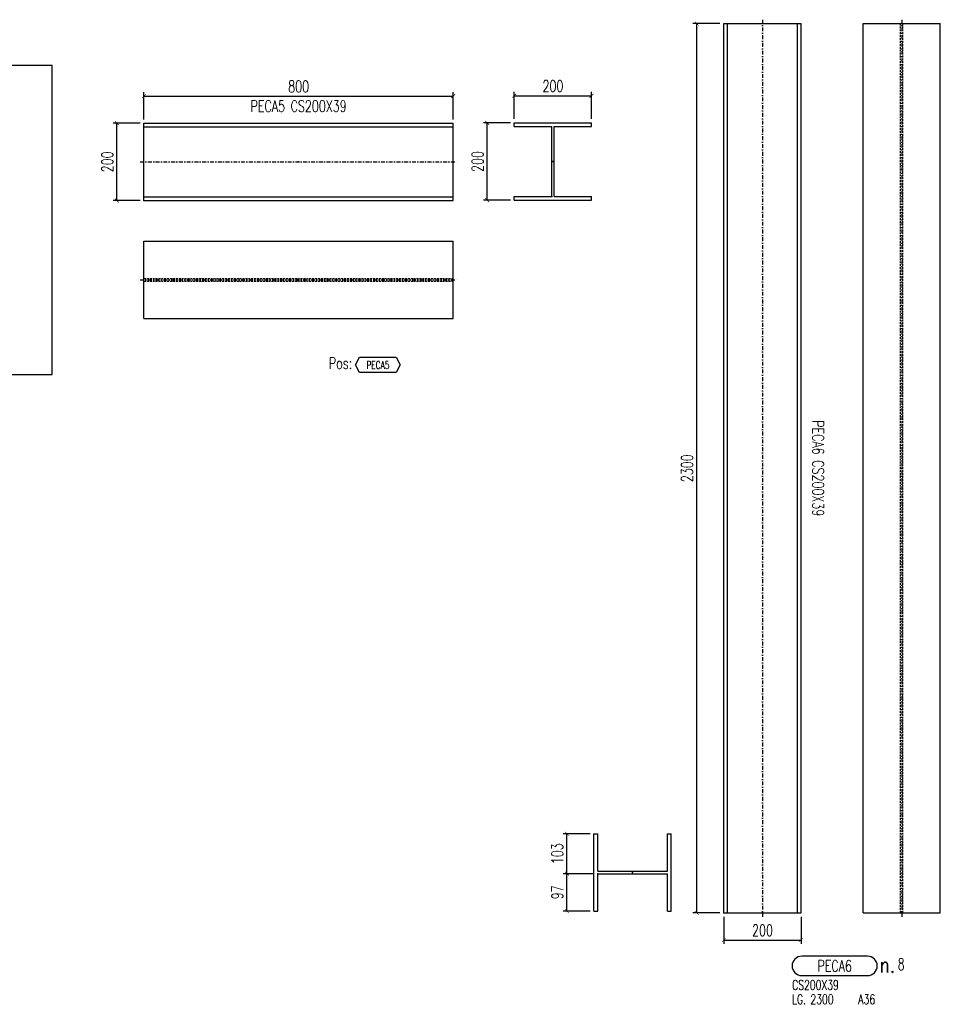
# Model space of a CAD drawing. Header units: feet. Extents: x 873 to 25753, y 2362 to 30563.
# Tile 23 of 29: x 19215 to 21596, y 2362 to 4908. Entities that reach past the tile are written whole.
import ezdxf
from ezdxf.enums import TextEntityAlignment as Align

# ---------------------------------------------------------------- set-up
doc = ezdxf.new("R2010")
doc.units = ezdxf.units.FT
doc.header["$LTSCALE"] = 20
doc.header["$MEASUREMENT"] = 0
doc.linetypes.add('DASHDOT', pattern=[1, 0.5, -0.25, 0, -0.25])
doc.linetypes.add('HIDDEN', pattern=[0.375, 0.25, -0.125])
doc.layers.get('0').update_dxf_attribs({"linetype": 'CONTINUOUS'})
doc.layers.get('Defpoints').update_dxf_attribs({"linetype": 'CONTINUOUS'})
for name, color, linetype in [('A', 2, 'DASHDOT'), ('FORIR', 4, 'CONTINUOUS'), ('G', 3, 'CONTINUOUS'), ('MARK_DES', 2, 'CONTINUOUS'), ('MARK_MAT', 2, 'CONTINUOUS'), ('MARK_QTA', 4, 'CONTINUOUS'), ('MARK_SBA', 4, 'CONTINUOUS'), ('MARK_SLOT', 6, 'CONTINUOUS'), ('POS_BOX', 6, 'CONTINUOUS'), ('POS_DES', 2, 'CONTINUOUS'), ('POS_MAT', 2, 'CONTINUOUS'), ('TR', 6, 'HIDDEN'), ('TXT1', 7, 'CONTINUOUS')]:
    doc.layers.add(name, color=color, linetype=linetype)
doc.styles.add('1', font='romans', dxfattribs={"width": 0.7, "height": 30})
doc.styles.add('MARK', font='ROMANS', dxfattribs={"width": 0.7})
doc.styles.add('POS', font='ROMANS', dxfattribs={"width": 0.7})
doc.styles.add('ROMANS', font='ROMANS', dxfattribs={"width": 0.8, "height": 28})
doc.dimstyles.get("Standard").update_dxf_attribs({"dimtxt": 30, "dimasz": 1, "dimexe": 1, "dimexo": 1, "dimgap": 1, "dimtad": 1, "dimdec": 0, "dimdsep": 46, "dimtxsty": '1', "dimblk": 'ARCHTICK', "dimcen": 3, "dimclrd": 1, "dimclre": 1, "dimclrt": 3, "dimadec": 0, "dimazin": 0, "dimtfac": 1, "dimtdec": 0, "dimtix": 1, "dimtmove": 0, "dimatfit": 3, "dimfxl": 0, "dimtolj": 1, "dimarcsym": 0})

# ---------------------------------------------------------------- blocks, each defined once
blk = doc.blocks.new('3D_INFOPOS')
blk.add_point((0, 0))
at = {"layer": 'FORIR', "flags": 1}
for tag, p in [('POS_PEZ', (7.6, -4.3)), ('MAT_PRO', (7.6, -11.9))]:
    blk.add_attdef(tag, p, '', height=5.26, dxfattribs=at)
blk = doc.blocks.new('_ArchTick')
at = {"color": 0, "linetype": 'ByBlock', "const_width": 0.15}
blk.add_lwpolyline([(-0.5, -0.5), (0.5, 0.5)], dxfattribs=at)
blk = doc.blocks.new('*D66')
at = {"layer": 'Defpoints', "color": 0, "transparency": 16777216}
for p in [(20966, 4897.9), (21036, 4897.9), (21036, 2597.9)]:
    blk.add_point(p, dxfattribs=at)
at = {"layer": 'TXT1', "color": 1, "lineweight": -2, "transparency": 16777216}
for p, q in [((21026, 4897.9), (20956, 4897.9)), ((20966, 2597.9), (20966, 4897.9)), ((21026, 2597.9), (20956, 2597.9))]:
    blk.add_line(p, q, dxfattribs=at)
at = {"layer": 'TXT1', "color": 1, "lineweight": -2, "transparency": 16777216, "xscale": 10, "yscale": 10, "zscale": 10}
for p, rotation in [((20966, 4897.9), 90), ((20966, 2597.9), 270)]:
    blk.add_blockref('_ArchTick', p, dxfattribs=dict(at, rotation=rotation))
at = {"layer": 'TXT1', "color": 3, "transparency": 16777216, "insert": (20941, 3747.9), "char_height": 30, "attachment_point": 5, "rotation": 90, "style": '1'}
blk.add_mtext('\\A1;2300', dxfattribs=at)
blk = doc.blocks.new('*D67')
at = {"layer": 'Defpoints', "color": 0, "transparency": 16777216}
for p in [(21036, 2597.9), (21236, 2597.9), (21236, 2527.9)]:
    blk.add_point(p, dxfattribs=at)
at = {"layer": 'TXT1', "color": 1, "lineweight": -2, "transparency": 16777216}
for p, q in [((21036, 2587.9), (21036, 2517.9)), ((21236, 2587.9), (21236, 2517.9)), ((21036, 2527.9), (21236, 2527.9))]:
    blk.add_line(p, q, dxfattribs=at)
at = {"layer": 'TXT1', "color": 1, "lineweight": -2, "transparency": 16777216, "xscale": 10, "yscale": 10, "zscale": 10, "rotation": 180}
blk.add_blockref('_ArchTick', (21036, 2527.9), dxfattribs=at)
at = {"layer": 'TXT1', "color": 1, "lineweight": -2, "transparency": 16777216, "xscale": 10, "yscale": 10, "zscale": 10}
blk.add_blockref('_ArchTick', (21236, 2527.9), dxfattribs=at)
at = {"layer": 'TXT1', "color": 3, "transparency": 16777216, "insert": (21136, 2552.9), "char_height": 30, "attachment_point": 5, "style": '1'}
blk.add_mtext('\\A1;200', dxfattribs=at)
blk = doc.blocks.new('3D_INFOM')
blk.add_point((0, 0))
at = {"layer": 'FORIR', "flags": 1}
for tag, p in [('MARK', (7.55, -4.31)), ('NUM_DIS', (7.55, -11.68)), ('NOT_PEZ', (45.73, -11.68)), ('QTA_PEZ', (7.55, -18.55)), ('TIP_PEZ', (45.73, -18.55)), ('TRA_PEZ', (7.55, -26.33)), ('COS_PEZ', (45.73, -26.33)), ('DES_PEZ', (7.55, -33.75))]:
    blk.add_attdef(tag, p, '', height=5, dxfattribs=at)
blk = doc.blocks.new('*D68')
at = {"layer": 'Defpoints', "color": 0, "transparency": 16777216}
for p in [(20630.2, 2699.5), (20709.7, 2699.5), (20700.2, 2602.6)]:
    blk.add_point(p, dxfattribs=at)
at = {"layer": 'TXT1', "color": 1, "lineweight": -2, "transparency": 16777216}
for p, q in [((20699.7, 2699.5), (20620.2, 2699.5)), ((20630.2, 2602.6), (20630.2, 2699.5)), ((20690.2, 2602.6), (20620.2, 2602.6))]:
    blk.add_line(p, q, dxfattribs=at)
at = {"layer": 'TXT1', "color": 1, "lineweight": -2, "transparency": 16777216, "xscale": 10, "yscale": 10, "zscale": 10}
for p, rotation in [((20630.2, 2699.5), 90), ((20630.2, 2602.6), 270)]:
    blk.add_blockref('_ArchTick', p, dxfattribs=dict(at, rotation=rotation))
at = {"layer": 'TXT1', "color": 3, "transparency": 16777216, "insert": (20605.2, 2651.1), "char_height": 30, "attachment_point": 5, "rotation": 90, "style": '1'}
blk.add_mtext('\\A1;97', dxfattribs=at)
blk = doc.blocks.new('*D69')
at = {"layer": 'Defpoints', "color": 0, "transparency": 16777216}
for p in [(20630.2, 2802.6), (20700.2, 2802.6), (20709.7, 2699.5)]:
    blk.add_point(p, dxfattribs=at)
at = {"layer": 'TXT1', "color": 1, "lineweight": -2, "transparency": 16777216}
for p, q in [((20690.2, 2802.6), (20620.2, 2802.6)), ((20630.2, 2699.5), (20630.2, 2802.6)), ((20699.7, 2699.5), (20620.2, 2699.5))]:
    blk.add_line(p, q, dxfattribs=at)
at = {"layer": 'TXT1', "color": 1, "lineweight": -2, "transparency": 16777216, "xscale": 10, "yscale": 10, "zscale": 10}
for p, rotation in [((20630.2, 2802.6), 90), ((20630.2, 2699.5), 270)]:
    blk.add_blockref('_ArchTick', p, dxfattribs=dict(at, rotation=rotation))
at = {"layer": 'TXT1', "color": 3, "transparency": 16777216, "insert": (20605.2, 2751.1), "char_height": 30, "attachment_point": 5, "rotation": 90, "style": '1'}
blk.add_mtext('\\A1;103', dxfattribs=at)
blk = doc.blocks.new('M8_PRO')
at = {"layer": 'MARK_SLOT'}
blk.add_lwpolyline([(2.5, 0), (19.5, 0, 0.414214), (22, 2.5), (22, 2.5, 0.414214), (19.5, 5), (2.5, 5, 0.414214), (0, 2.5), (0, 2.5, 0.414214)], format="xyb", close=True, dxfattribs=at)
at = {"style": 'MARK', "width": 0.7, "flags": 1}
for tag, p in [('TRA_PEZ', (-2.05, 4.97)), ('TIP_PEZ', (-2.05, 2.29)), ('SUN_LIS', (-2.05, 3.9)), ('PUN_LIS', (-2.05, 4.44)), ('DES_PEZ', (-2.05, 3.37)), ('NOT_PEZ', (-2.05, 2.83)), ('COD_PEZ', (-2.05, 0.69)), ('COS_PEZ', (-2.05, 0.15)), ('ING_PEZ', (-2.05, 1.76)), ('MCL_PEZ', (-2.05, 1.22)), ('DIM_PRO', (-2.05, -0.38))]:
    blk.add_attdef(tag, p, '', height=0.35, dxfattribs=at)
at = {"style": 'MARK', "width": 0.7}
blk.add_attdef('MAR_PEZ', text='', height=3, dxfattribs=at).set_placement((11, 2.5), align=Align.MIDDLE)
at = {"layer": 'MARK_DES', "style": 'MARK', "width": 0.7}
blk.add_text('LG.', height=2.5, dxfattribs=at).set_placement((0, -7.4))
for tag, p in [('NOM_PRO', (0, -3.7)), ('LUN_PRO', (4.73, -7.4))]:
    blk.add_attdef(tag, p, '', height=2.5, dxfattribs=at)
at = {"layer": 'MARK_MAT', "style": 'MARK', "width": 0.7}
blk.add_attdef('MAT_PRO', (17.13, -7.4), '', height=2.5, dxfattribs=at)
at = {"layer": 'MARK_QTA', "style": 'ROMANS', "width": 0.8}
blk.add_text('n.', height=4, dxfattribs=at).set_placement((24.62, 2.75), align=Align.MIDDLE)
at = {"layer": 'MARK_QTA', "style": 'MARK', "width": 0.7}
blk.add_attdef('QTA_PEZ', (27.29, 1.42), '', height=3, dxfattribs=at)
at = {"layer": 'MARK_SBA', "style": 'MARK', "width": 0.7}
blk.add_attdef('SBA_PEZ', text='', height=2, dxfattribs=at).set_placement((10.88, 5.73), align=Align.BOTTOM_CENTER)
blk = doc.blocks.new('*D166')
at = {"layer": 'Defpoints', "color": 0, "transparency": 16777216}
for p in [(20336.2, 4710.2), (19536.2, 4640.2), (20336.2, 4640.2)]:
    blk.add_point(p, dxfattribs=at)
at = {"layer": 'TXT1', "color": 1, "lineweight": -2, "transparency": 16777216}
for p, q in [((19536.2, 4650.2), (19536.2, 4720.2)), ((20336.2, 4650.2), (20336.2, 4720.2)), ((19536.2, 4710.2), (20336.2, 4710.2))]:
    blk.add_line(p, q, dxfattribs=at)
at = {"layer": 'TXT1', "color": 1, "lineweight": -2, "transparency": 16777216, "xscale": 10, "yscale": 10, "zscale": 10, "rotation": 180}
blk.add_blockref('_ArchTick', (19536.2, 4710.2), dxfattribs=at)
at = {"layer": 'TXT1', "color": 1, "lineweight": -2, "transparency": 16777216, "xscale": 10, "yscale": 10, "zscale": 10}
blk.add_blockref('_ArchTick', (20336.2, 4710.2), dxfattribs=at)
at = {"layer": 'TXT1', "color": 3, "transparency": 16777216, "insert": (19936.2, 4735.2), "char_height": 30, "attachment_point": 5, "style": '1'}
blk.add_mtext('\\A1;800', dxfattribs=at)
blk = doc.blocks.new('*D167')
at = {"layer": 'Defpoints', "color": 0, "transparency": 16777216}
for p in [(19466.2, 4640.2), (19536.2, 4640.2), (19536.2, 4440.2)]:
    blk.add_point(p, dxfattribs=at)
at = {"layer": 'TXT1', "color": 1, "lineweight": -2, "transparency": 16777216}
for p, q in [((19526.2, 4640.2), (19456.2, 4640.2)), ((19466.2, 4440.2), (19466.2, 4640.2)), ((19526.2, 4440.2), (19456.2, 4440.2))]:
    blk.add_line(p, q, dxfattribs=at)
at = {"layer": 'TXT1', "color": 1, "lineweight": -2, "transparency": 16777216, "xscale": 10, "yscale": 10, "zscale": 10}
for p, rotation in [((19466.2, 4640.2), 90), ((19466.2, 4440.2), 270)]:
    blk.add_blockref('_ArchTick', p, dxfattribs=dict(at, rotation=rotation))
at = {"layer": 'TXT1', "color": 3, "transparency": 16777216, "insert": (19441.2, 4540.2), "char_height": 30, "attachment_point": 5, "rotation": 90, "style": '1'}
blk.add_mtext('\\A1;200', dxfattribs=at)
blk = doc.blocks.new('*D168')
at = {"layer": 'Defpoints', "color": 0, "transparency": 16777216}
for p in [(20694, 4711.2), (20494, 4641.2), (20694, 4641.2)]:
    blk.add_point(p, dxfattribs=at)
at = {"layer": 'TXT1', "color": 1, "lineweight": -2, "transparency": 16777216}
for p, q in [((20494, 4651.2), (20494, 4721.2)), ((20494, 4711.2), (20694, 4711.2)), ((20694, 4651.2), (20694, 4721.2))]:
    blk.add_line(p, q, dxfattribs=at)
at = {"layer": 'TXT1', "color": 1, "lineweight": -2, "transparency": 16777216, "xscale": 10, "yscale": 10, "zscale": 10, "rotation": 180}
blk.add_blockref('_ArchTick', (20494, 4711.2), dxfattribs=at)
at = {"layer": 'TXT1', "color": 1, "lineweight": -2, "transparency": 16777216, "xscale": 10, "yscale": 10, "zscale": 10}
blk.add_blockref('_ArchTick', (20694, 4711.2), dxfattribs=at)
at = {"layer": 'TXT1', "color": 3, "transparency": 16777216, "insert": (20594, 4736.2), "char_height": 30, "attachment_point": 5, "style": '1'}
blk.add_mtext('\\A1;200', dxfattribs=at)
blk = doc.blocks.new('*D169')
at = {"layer": 'Defpoints', "color": 0, "transparency": 16777216}
for p in [(20424, 4641.2), (20494, 4641.2), (20494, 4441.2)]:
    blk.add_point(p, dxfattribs=at)
at = {"layer": 'TXT1', "color": 1, "lineweight": -2, "transparency": 16777216}
for p, q in [((20484, 4641.2), (20414, 4641.2)), ((20424, 4441.2), (20424, 4641.2)), ((20484, 4441.2), (20414, 4441.2))]:
    blk.add_line(p, q, dxfattribs=at)
at = {"layer": 'TXT1', "color": 1, "lineweight": -2, "transparency": 16777216, "xscale": 10, "yscale": 10, "zscale": 10}
for p, rotation in [((20424, 4641.2), 90), ((20424, 4441.2), 270)]:
    blk.add_blockref('_ArchTick', p, dxfattribs=dict(at, rotation=rotation))
at = {"layer": 'TXT1', "color": 3, "transparency": 16777216, "insert": (20399, 4541.2), "char_height": 30, "attachment_point": 5, "rotation": 90, "style": '1'}
blk.add_mtext('\\A1;200', dxfattribs=at)
blk = doc.blocks.new('POSITION_PRO')
at = {"layer": 'POS_BOX'}
blk.add_lwpolyline([(10.5, -2), (9.5, -4), (0, -4), (-1, -2), (0, 0), (9.5, 0)], close=True, dxfattribs=at)
at = {"insert": (-7.93, -0.05), "char_height": 3, "width": 11.9956, "attachment_point": 1, "style": 'POS'}
blk.add_mtext('Pos:', dxfattribs=at)
at = {"style": 'POS', "width": 0.7}
blk.add_attdef('POS_PEZ', text='', height=2, dxfattribs=at).set_placement((4.76, -3.05), align=Align.CENTER)
at = {"layer": 'POS_DES', "style": 'POS', "width": 0.7, "flags": 1}
for tag, p in [('SPE_PRO', (-7.8, -5.07)), ('LAR_PRO', (-7.79, -4.53)), ('LUN_PRO', (-7.82, -5.58))]:
    blk.add_attdef(tag, p, '', height=0.35, dxfattribs=at)
at = {"layer": 'POS_MAT', "style": 'POS', "width": 0.7, "flags": 1}
for tag, p in [('MAT_PRO', (-6.89, -4.03)), ('PUN_NET2', (-6.94, -7.74)), ('NOM_PRO', (-6.94, -6.11)), ('PUN_NET', (-6.94, -7.16)), ('PUN_LIS', (-6.94, -6.63)), ('MAR_CMP', (-6.89, -8.22)), ('NOT_PEZ', (-6.89, -9.21)), ('QTA_PEZ', (-6.89, -8.75))]:
    blk.add_attdef(tag, text='', height=0.35, dxfattribs=at).set_placement(p, align=Align.CENTER)

msp = doc.modelspace()

# ---------------------------------------------------------------- linework, layer by layer
at = {"layer": 'A'}
for p, q in [((21136, 4907.9), (21136, 2587.9)), ((21496, 4907.9), (21496, 2587.9)), ((19526.2, 4540.2), (20346.2, 4540.2)), ((19526.2, 4235.2), (20346.2, 4235.2))]:
    msp.add_line(p, q, dxfattribs=at)
for p in [(19536.2, 4440.2), (20590.8, 4450.7), (19536.2, 4232.1), (20709.7, 2699.5), (21036, 2597.9), (21492.8, 2597.9)]:
    msp.add_point(p, dxfattribs=at)
at = {"layer": 'G'}
for p, q in [((21036, 2597.9), (21036, 4897.9)), ((21036, 4897.9), (21236, 4897.9)), ((21045.5, 2597.9), (21045.5, 4897.9)), ((21226.5, 2597.9), (21226.5, 4897.9)), ((21236, 2597.9), (21236, 4897.9)), ((21396, 2597.9), (21396, 4897.9)), ((21396, 4897.9), (21596, 4897.9)), ((21596, 2597.9), (21596, 4897.9)), ((19099.1, 4790.5), (19299.1, 4790.5)), ((19299.1, 3990.5), (19299.1, 4790.5)), ((19536.2, 4640.2), (20336.2, 4640.2)), ((19536.2, 4440.2), (19536.2, 4640.2)), ((20336.2, 4440.2), (20336.2, 4640.2)), ((20494, 4641.2), (20694, 4641.2)), ((20494, 4631.7), (20494, 4641.2)), ((20694, 4631.7), (20694, 4641.2)), ((19536.2, 4630.7), (20336.2, 4630.7)), ((20494, 4631.7), (20590.8, 4631.7)), ((20590.8, 4450.7), (20590.8, 4631.7)), ((20597.1, 4450.7), (20597.1, 4631.7)), ((20597.1, 4631.7), (20694, 4631.7)), ((19536.2, 4449.7), (20336.2, 4449.7)), ((19536.2, 4440.2), (20336.2, 4440.2)), ((20494, 4450.7), (20590.8, 4450.7)), ((20494, 4441.2), (20494, 4450.7)), ((20494, 4441.2), (20694, 4441.2)), ((20597.1, 4450.7), (20694, 4450.7)), ((20694, 4441.2), (20694, 4450.7)), ((19536.2, 4335.2), (20336.2, 4335.2)), ((19536.2, 4135.2), (19536.2, 4335.2)), ((20336.2, 4135.2), (20336.2, 4335.2)), ((19536.2, 4135.2), (20336.2, 4135.2)), ((19099.1, 3990.5), (19299.1, 3990.5)), ((20700.2, 2802.6), (20709.7, 2802.6)), ((20700.2, 2602.6), (20700.2, 2802.6)), ((20709.7, 2705.8), (20709.7, 2802.6)), ((20890.7, 2802.6), (20900.2, 2802.6)), ((20890.7, 2705.8), (20890.7, 2802.6)), ((20900.2, 2602.6), (20900.2, 2802.6)), ((20709.7, 2705.8), (20890.7, 2705.8)), ((20709.7, 2699.5), (20890.7, 2699.5)), ((20709.7, 2602.6), (20709.7, 2699.5)), ((20890.7, 2602.6), (20890.7, 2699.5)), ((20700.2, 2602.6), (20709.7, 2602.6)), ((20890.7, 2602.6), (20900.2, 2602.6)), ((21036, 2597.9), (21236, 2597.9)), ((21396, 2597.9), (21596, 2597.9))]:
    msp.add_line(p, q, dxfattribs=at)
for p in [(19536.2, 4440.2), (20590.8, 4450.7), (19536.2, 4232.1), (20709.7, 2699.5), (21036, 2597.9), (21492.8, 2597.9)]:
    msp.add_point(p, dxfattribs=at)
at = {"layer": 'TR'}
for p, q in [((21492.8, 2597.9), (21492.8, 4897.9)), ((21499.1, 2597.9), (21499.1, 4897.9)), ((19536.2, 4238.4), (20336.2, 4238.4)), ((19536.2, 4232.1), (20336.2, 4232.1))]:
    msp.add_line(p, q, dxfattribs=at)
for p in [(19536.2, 4440.2), (20590.8, 4450.7), (19536.2, 4232.1), (20709.7, 2699.5), (21036, 2597.9), (21492.8, 2597.9)]:
    msp.add_point(p, dxfattribs=at)

# ---------------------------------------------------------------- block references
at = {"xscale": 10, "yscale": 10, "zscale": 10}
for p in [(19936.2, 4540.2), (20594, 4541.2), (19936.2, 4235.2), (21136, 3747.9), (21496, 3747.9), (20800.2, 2702.6)]:
    msp.add_blockref('3D_INFOM', p, dxfattribs=at)
for name, p, values in [('POSITION_PRO', (20093.7, 4035.2), {'POS_PEZ': 'PECA5'}), ('M8_PRO', (21212.7, 2436.1), {'NOM_PRO': 'CS200X39', 'LUN_PRO': '2300', 'MAT_PRO': 'A36', 'QTA_PEZ': '8', 'MAR_PEZ': 'PECA6'})]:
    msp.add_blockref(name, p, dxfattribs=at).add_auto_attribs(values)
for p in [(21136, 3747.9), (21496, 3747.9), (20800.2, 2702.6)]:
    msp.add_blockref('3D_INFOPOS', p)

# ---------------------------------------------------------------- texts
at = {"layer": 'TXT1', "color": 7, "style": '1', "width": 0.7}
msp.add_text('PECA5 CS200X39', height=30, dxfattribs=at).set_placement((19936.2, 4660.2), align=Align.BOTTOM_CENTER)
msp.add_text('PECA6 CS200X39', height=30, rotation=270, dxfattribs=at).set_placement((21256, 3747.9), align=Align.BOTTOM_CENTER)

# ---------------------------------------------------------------- dimensions: what is measured, and where the dimension line sits
at = {"layer": 'TXT1'}
for base, p1, p2, angle, picture, middle in [((20966, 4897.9), (21036, 2597.9), (21036, 4897.9), 90, '*D66', (20941, 3747.9)), ((19466.2, 4640.2), (19536.2, 4440.2), (19536.2, 4640.2), 90, '*D167', (19441.2, 4540.2)), ((20424, 4641.2), (20494, 4441.2), (20494, 4641.2), 90, '*D169', (20399, 4541.2)), ((20630.2, 2802.6), (20709.7, 2699.5), (20700.2, 2802.6), 90, '*D69', (20605.2, 2751.1)), ((20630.2, 2699.5), (20700.2, 2602.6), (20709.7, 2699.5), 90, '*D68', (20605.2, 2651.1)), ((21236, 2527.9), (21036, 2597.9), (21236, 2597.9), 180, '*D67', (21136, 2552.9))]:
    dim = msp.add_linear_dim(base=base, p1=p1, p2=p2, angle=angle, dimstyle='Standard', override={"dimscale": 10}, dxfattribs=at)
    dim.commit()
    dim.dimension.update_dxf_attribs({"geometry": picture, "text_midpoint": middle})
for base, p1, p2, picture, middle in [((20336.2, 4710.2), (19536.2, 4640.2), (20336.2, 4640.2), '*D166', (19936.2, 4735.2)), ((20694, 4711.2), (20494, 4641.2), (20694, 4641.2), '*D168', (20594, 4736.2))]:
    dim = msp.add_linear_dim(base=base, p1=p1, p2=p2, dimstyle='Standard', override={"dimscale": 10}, dxfattribs=at)
    dim.commit()
    dim.dimension.update_dxf_attribs({"geometry": picture, "text_midpoint": middle})

doc.saveas('drawing.dxf')
